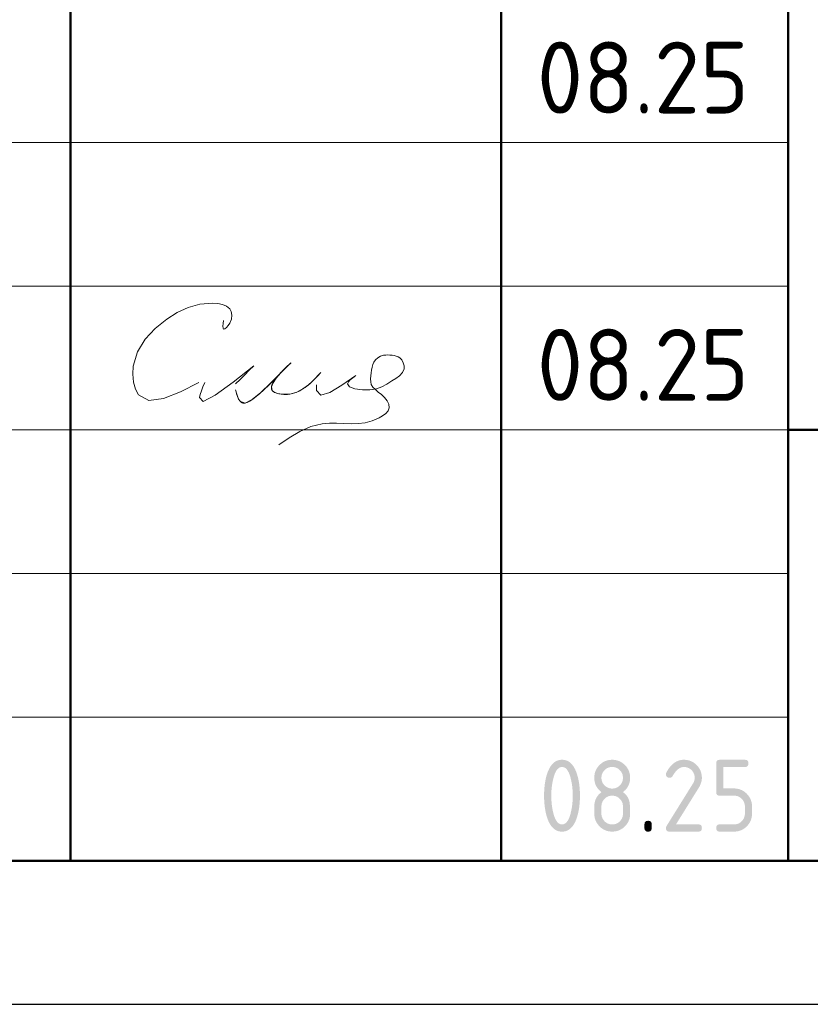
# Model space of a CAD drawing. Header units: millimetres. Extents: x 0 to 21005, y 0 to 14850.
# Tile 4 of 7: x 13412 to 14789, y 0 to 1714. Entities that reach past the tile are written whole.
import ezdxf

# ---------------------------------------------------------------- set-up
doc = ezdxf.new("R2010")
doc.units = ezdxf.units.MM
doc.layers.add('Standard', color=7, linetype='Continuous', lineweight=25)
doc.styles.add('ISOCPEUR', font='txt')

msp = doc.modelspace()

# ---------------------------------------------------------------- hatches: boundary and pattern name
at = {"layer": 'Standard', "linetype": 'Continuous', "lineweight": 25, "transparency": 33554687}
h = msp.add_hatch(color=7, dxfattribs=at)
h.paths.add_polyline_path([(14374.9, 363.1), (14374.9, 367), (14374.7, 370.8), (14374.5, 374.6), (14374.1, 378.2), (14373.7, 381.9), (14373.1, 385.4), (14372.4, 389), (14371.6, 392.4), (14371, 395), (14370.3, 397.3), (14369.6, 399.5), (14368.8, 401.5), (14368, 403.4), (14367.1, 405), (14366.2, 406.6), (14365.3, 407.9), (14364.3, 409.2), (14363.3, 410.2), (14362.2, 411.2), (14361.1, 411.8), (14360, 412.5), (14358.8, 412.8), (14357.5, 413.1), (14356.2, 413.1), (14355, 413.1), (14353.8, 412.8), (14352.6, 412.5), (14351.4, 411.8), (14350.3, 411.2), (14349.3, 410.2), (14348.2, 409.2), (14347.3, 407.9), (14346.3, 406.6), (14345.5, 405), (14344.6, 403.4), (14343.8, 401.4), (14343, 399.5), (14342.3, 397.2), (14341.6, 394.9), (14341, 392.3), (14340.1, 388.8), (14339.5, 385.2), (14338.8, 381.6), (14338.4, 378), (14338, 374.4), (14337.8, 370.6), (14337.6, 366.9), (14337.6, 363.1), (14337.6, 359.3), (14337.8, 355.5), (14338, 351.8), (14338.4, 348.1), (14338.8, 344.5), (14339.4, 340.9), (14340, 337.3), (14340.9, 333.9), (14341.5, 331.3), (14342.2, 329), (14342.9, 326.8), (14343.7, 324.8), (14344.5, 322.9), (14345.4, 321.3), (14346.3, 319.6), (14347.2, 318.4), (14348.2, 317.1), (14349.2, 316.1), (14350.3, 315.1), (14351.4, 314.5), (14352.5, 313.8), (14353.7, 313.5), (14354.9, 313.2), (14356.2, 313.2), (14357.5, 313.2), (14358.8, 313.5), (14360, 313.8), (14361.1, 314.5), (14362.2, 315.1), (14363.3, 316.1), (14364.3, 317.1), (14365.3, 318.4), (14366.2, 319.6), (14367.1, 321.3), (14368, 322.9), (14368.8, 324.8), (14369.6, 326.8), (14370.3, 329), (14371, 331.3), (14371.6, 333.9), (14372.4, 337.3), (14373.1, 340.9), (14373.7, 344.5), (14374.1, 348.1), (14374.5, 351.8), (14374.7, 355.5), (14374.9, 359.3)])
h.paths.add_polyline_path([(14387.4, 363.1), (14387.4, 360.4), (14387.4, 357.7), (14387.3, 355), (14387.1, 352.3), (14386.9, 349.7), (14386.7, 347.2), (14386.4, 344.7), (14386.1, 342.3), (14385.7, 339.9), (14385.3, 337.6), (14384.9, 335.3), (14384.4, 333), (14383.8, 330.8), (14383.2, 328.7), (14382.6, 326.5), (14382, 324.5), (14381, 321.5), (14379.8, 318.9), (14378.6, 316.3), (14377.3, 314.1), (14376, 311.8), (14374.6, 310), (14373.1, 308.1), (14371.5, 306.6), (14369.9, 305.1), (14368.1, 304), (14366.4, 302.9), (14364.5, 302.1), (14362.6, 301.4), (14360.5, 301), (14358.5, 300.6), (14356.2, 300.6), (14354, 300.6), (14352, 301), (14349.9, 301.4), (14348, 302.1), (14346.1, 302.9), (14344.3, 304), (14342.6, 305.1), (14341, 306.6), (14339.4, 308.1), (14337.9, 309.9), (14336.5, 311.8), (14335.2, 314), (14333.9, 316.2), (14332.7, 318.8), (14331.5, 321.4), (14330.5, 324.4), (14329.8, 326.4), (14329.2, 328.6), (14328.6, 330.7), (14328.1, 332.9), (14327.6, 335.2), (14327.2, 337.5), (14326.8, 339.8), (14326.4, 342.2), (14326.1, 344.7), (14325.8, 347.2), (14325.6, 349.7), (14325.4, 352.3), (14325.2, 354.9), (14325.1, 357.6), (14325.1, 360.3), (14325.1, 363.1), (14325.1, 365.9), (14325.1, 368.7), (14325.2, 371.4), (14325.4, 374), (14325.6, 376.6), (14325.8, 379.1), (14326.1, 381.6), (14326.4, 384), (14326.8, 386.5), (14327.2, 388.8), (14327.6, 391.1), (14328.1, 393.3), (14328.6, 395.6), (14329.2, 397.7), (14329.8, 399.8), (14330.5, 401.9), (14331.5, 404.8), (14332.7, 407.4), (14333.9, 410), (14335.2, 412.3), (14336.5, 414.5), (14337.9, 416.4), (14339.4, 418.2), (14341, 419.7), (14342.6, 421.2), (14344.3, 422.3), (14346.1, 423.4), (14348, 424.2), (14349.9, 424.9), (14352, 425.3), (14354, 425.6), (14356.2, 425.6), (14358.5, 425.6), (14360.5, 425.3), (14362.6, 424.9), (14364.5, 424.2), (14366.4, 423.4), (14368.1, 422.3), (14369.9, 421.2), (14371.5, 419.7), (14373.1, 418.2), (14374.6, 416.3), (14376, 414.5), (14377.3, 412.2), (14378.6, 410), (14379.8, 407.4), (14381, 404.8), (14382, 401.8), (14382.6, 399.7), (14383.2, 397.6), (14383.8, 395.5), (14384.4, 393.3), (14384.9, 391), (14385.3, 388.7), (14385.7, 386.4), (14386.1, 384), (14386.4, 381.6), (14386.7, 379.1), (14386.9, 376.5), (14387.1, 373.9), (14387.3, 371.3), (14387.4, 368.6), (14387.4, 365.9)], flags=16)
h = msp.add_hatch(color=7, dxfattribs=at)
h.paths.add_polyline_path([(14443.7, 313.2), (14445.6, 313.2), (14447.4, 313.5), (14449.2, 313.8), (14450.9, 314.5), (14452.6, 315.2), (14454.1, 316.2), (14455.6, 317.2), (14456.9, 318.6), (14458.3, 320), (14459.3, 321.5), (14460.3, 323), (14461, 324.7), (14461.7, 326.3), (14462, 328.1), (14462.3, 329.9), (14462.3, 331.9), (14462.3, 344.4), (14462.3, 346.4), (14462, 348.1), (14461.7, 349.9), (14461, 351.6), (14460.3, 353.3), (14459.3, 354.8), (14458.2, 356.3), (14456.9, 357.7), (14455.5, 359), (14454, 360.1), (14452.5, 361.1), (14450.8, 361.8), (14449.2, 362.5), (14447.4, 362.8), (14445.6, 363.2), (14443.7, 363.2), (14441.7, 363.2), (14439.9, 362.8), (14438.1, 362.5), (14436.5, 361.8), (14434.8, 361.1), (14433.3, 360.1), (14431.8, 359.1), (14430.4, 357.7), (14429.1, 356.3), (14428.1, 354.8), (14427, 353.3), (14426.4, 351.7), (14425.7, 350), (14425.3, 348.2), (14425, 346.4), (14425, 344.4), (14425, 331.9), (14425, 329.9), (14425.3, 328.1), (14425.7, 326.3), (14426.4, 324.7), (14427, 323), (14428.1, 321.5), (14429.1, 320), (14430.4, 318.6), (14431.8, 317.2), (14433.3, 316.2), (14434.8, 315.2), (14436.5, 314.5), (14438.1, 313.8), (14439.9, 313.5), (14441.7, 313.2)])
h.paths.add_polyline_path([(14443.7, 300.6), (14442.1, 300.6), (14440.5, 300.8), (14438.9, 300.9), (14437.4, 301.2), (14435.9, 301.5), (14434.5, 301.9), (14433.1, 302.4), (14431.7, 302.9), (14430.3, 303.5), (14429, 304.2), (14427.7, 304.9), (14426.4, 305.8), (14425.1, 306.6), (14423.9, 307.6), (14422.7, 308.6), (14421.6, 309.8), (14420.5, 310.9), (14419.5, 312.1), (14418.5, 313.3), (14417.6, 314.6), (14416.8, 315.9), (14416, 317.2), (14415.3, 318.5), (14414.8, 319.9), (14414.2, 321.3), (14413.8, 322.7), (14413.3, 324.1), (14413.1, 325.6), (14412.8, 327.1), (14412.6, 328.7), (14412.5, 330.3), (14412.5, 331.9), (14412.5, 344.4), (14412.5, 346.3), (14412.7, 348.2), (14412.9, 350), (14413.3, 351.8), (14413.7, 353.5), (14414.2, 355.2), (14414.8, 356.8), (14415.6, 358.4), (14416.4, 360), (14417.4, 361.4), (14418.4, 362.9), (14419.5, 364.3), (14420.7, 365.7), (14422.1, 366.9), (14423.4, 368.2), (14425, 369.4), (14423.4, 370.6), (14422.1, 371.9), (14420.7, 373.1), (14419.5, 374.5), (14418.4, 375.9), (14417.4, 377.3), (14416.4, 378.8), (14415.6, 380.4), (14414.8, 381.9), (14414.2, 383.6), (14413.7, 385.3), (14413.3, 387), (14412.9, 388.8), (14412.7, 390.6), (14412.5, 392.4), (14412.5, 394.4), (14412.5, 396), (14412.6, 397.6), (14412.8, 399.1), (14413.1, 400.6), (14413.3, 402.1), (14413.8, 403.6), (14414.2, 405), (14414.8, 406.4), (14415.3, 407.8), (14416, 409.1), (14416.8, 410.4), (14417.6, 411.7), (14418.5, 413), (14419.5, 414.2), (14420.5, 415.4), (14421.6, 416.5), (14422.7, 417.6), (14423.9, 418.6), (14425.1, 419.6), (14426.4, 420.5), (14427.7, 421.4), (14429, 422.1), (14430.3, 422.8), (14431.7, 423.4), (14433.1, 423.9), (14434.5, 424.4), (14435.9, 424.8), (14437.4, 425.1), (14438.9, 425.4), (14440.5, 425.5), (14442.1, 425.6), (14443.7, 425.6), (14445.3, 425.6), (14446.9, 425.5), (14448.4, 425.4), (14449.9, 425.1), (14451.4, 424.8), (14452.8, 424.4), (14454.3, 423.9), (14455.7, 423.4), (14457, 422.8), (14458.4, 422.1), (14459.7, 421.4), (14460.9, 420.5), (14462.2, 419.6), (14463.4, 418.6), (14464.6, 417.6), (14465.7, 416.5), (14466.9, 415.4), (14467.9, 414.2), (14468.9, 413), (14469.7, 411.7), (14470.6, 410.4), (14471.3, 409.1), (14472, 407.8), (14472.6, 406.4), (14473.2, 405), (14473.6, 403.6), (14474, 402.1), (14474.3, 400.6), (14474.6, 399.1), (14474.7, 397.6), (14474.9, 396), (14474.9, 394.4), (14474.9, 392.4), (14474.7, 390.6), (14474.5, 388.8), (14474.1, 387), (14473.7, 385.3), (14473.1, 383.6), (14472.5, 381.9), (14471.7, 380.4), (14471, 378.8), (14470, 377.3), (14469, 375.9), (14467.8, 374.5), (14466.7, 373.1), (14465.3, 371.9), (14463.9, 370.6), (14462.3, 369.4), (14464.6, 367.7), (14466.4, 365.8), (14468.3, 363.9), (14469.7, 361.8), (14471.1, 359.7), (14472.1, 357.4), (14473.1, 355.1), (14473.7, 352.6), (14473.9, 352), (14474, 351.2), (14474.1, 350.4), (14474.2, 349.5), (14474.3, 348.5), (14474.4, 347.4), (14474.5, 346.2), (14474.6, 344.9), (14474.6, 343.6), (14474.7, 342.2), (14474.8, 340.7), (14474.8, 339.1), (14474.8, 337.5), (14474.8, 335.7), (14474.9, 333.9), (14474.9, 331.9), (14474.9, 330.3), (14474.7, 328.7), (14474.6, 327.1), (14474.3, 325.6), (14474, 324.1), (14473.6, 322.7), (14473.2, 321.3), (14472.6, 319.9), (14472, 318.5), (14471.3, 317.2), (14470.6, 315.9), (14469.7, 314.6), (14468.9, 313.3), (14467.9, 312.1), (14466.9, 310.9), (14465.7, 309.8), (14464.6, 308.6), (14463.4, 307.6), (14462.2, 306.6), (14460.9, 305.8), (14459.7, 304.9), (14458.4, 304.2), (14457, 303.5), (14455.7, 302.9), (14454.3, 302.4), (14452.8, 301.9), (14451.4, 301.5), (14449.9, 301.2), (14448.4, 300.9), (14446.9, 300.8), (14445.3, 300.6)], flags=16)
h.paths.add_polyline_path([(14443.7, 375.6), (14445.6, 375.6), (14447.4, 376), (14449.2, 376.3), (14450.9, 377), (14452.6, 377.7), (14454.1, 378.7), (14455.6, 379.7), (14456.9, 381.1), (14458.3, 382.4), (14459.3, 383.9), (14460.3, 385.4), (14461, 387.1), (14461.7, 388.8), (14462, 390.6), (14462.3, 392.4), (14462.3, 394.4), (14462.3, 396.3), (14462, 398.1), (14461.7, 399.9), (14461, 401.6), (14460.3, 403.2), (14459.3, 404.7), (14458.2, 406.2), (14456.9, 407.6), (14455.5, 409), (14454, 410), (14452.5, 411.1), (14450.8, 411.7), (14449.2, 412.4), (14447.4, 412.8), (14445.6, 413.1), (14443.7, 413.1), (14441.7, 413.1), (14439.9, 412.8), (14438.1, 412.4), (14436.5, 411.7), (14434.8, 411.1), (14433.3, 410), (14431.8, 409), (14430.4, 407.7), (14429.1, 406.3), (14428.1, 404.8), (14427, 403.3), (14426.4, 401.6), (14425.7, 400), (14425.3, 398.1), (14425, 396.3), (14425, 394.4), (14425, 392.4), (14425.3, 390.6), (14425.7, 388.8), (14426.4, 387.1), (14427, 385.4), (14428.1, 383.9), (14429.1, 382.4), (14430.4, 381.1), (14431.8, 379.7), (14433.3, 378.7), (14434.8, 377.7), (14436.5, 377), (14438.1, 376.3), (14439.9, 376), (14441.7, 375.6)])
for points in [[(14568.6, 425.6), (14570.2, 425.6), (14571.8, 425.5), (14573.3, 425.4), (14574.8, 425.1), (14576.3, 424.8), (14577.8, 424.4), (14579.2, 423.9), (14580.6, 423.4), (14582, 422.8), (14583.3, 422.1), (14584.6, 421.4), (14585.9, 420.5), (14587.1, 419.6), (14588.3, 418.6), (14589.5, 417.6), (14590.7, 416.5), (14591.8, 415.4), (14592.8, 414.2), (14593.8, 413), (14594.7, 411.7), (14595.5, 410.4), (14596.3, 409.1), (14597, 407.8), (14597.5, 406.4), (14598.1, 405), (14598.5, 403.6), (14599, 402.1), (14599.2, 400.6), (14599.5, 399.1), (14599.7, 397.6), (14599.8, 396), (14599.8, 394.4), (14599.8, 392.2), (14599.5, 389.9), (14599.1, 387.7), (14598.4, 385.5), (14597.7, 383.2), (14596.6, 380.9), (14595.6, 378.7), (14594.1, 376.4), (14554.8, 313.2), (14593.6, 313.2), (14594.4, 313.2), (14595, 313.1), (14595.7, 313), (14596.3, 312.8), (14596.9, 312.6), (14597.4, 312.3), (14597.9, 312), (14598.3, 311.6), (14598.7, 311.2), (14598.9, 310.7), (14599.2, 310.2), (14599.4, 309.6), (14599.6, 309.1), (14599.7, 308.4), (14599.8, 307.7), (14599.8, 306.9), (14599.8, 306.1), (14599.7, 305.4), (14599.6, 304.8), (14599.4, 304.2), (14599.2, 303.6), (14598.9, 303.1), (14598.7, 302.6), (14598.3, 302.2), (14597.9, 301.8), (14597.4, 301.5), (14596.9, 301.2), (14596.3, 301), (14595.7, 300.8), (14595, 300.7), (14594.4, 300.6), (14593.6, 300.6), (14543.6, 300.6), (14542.8, 300.6), (14542.1, 300.7), (14541.4, 300.8), (14540.9, 301), (14540.3, 301.2), (14539.8, 301.5), (14539.3, 301.8), (14538.9, 302.2), (14538.5, 302.6), (14538.2, 303.1), (14537.9, 303.6), (14537.7, 304.2), (14537.5, 304.7), (14537.4, 305.4), (14537.3, 306.1), (14537.3, 306.9), (14537.3, 307.8), (14537.6, 308.7), (14537.9, 309.6), (14538.4, 310.5), (14584.2, 384.1), (14585, 385.3), (14585.6, 386.6), (14586.2, 387.9), (14586.5, 389.1), (14586.9, 390.4), (14587.1, 391.7), (14587.3, 393.1), (14587.3, 394.4), (14587.3, 396.3), (14587, 398.1), (14586.6, 399.9), (14585.9, 401.6), (14585.3, 403.2), (14584.2, 404.7), (14583.2, 406.3), (14581.8, 407.6), (14580.5, 409), (14578.9, 410), (14577.4, 411.1), (14575.8, 411.7), (14574.1, 412.4), (14572.3, 412.8), (14570.5, 413.1), (14568.6, 413.1), (14567.3, 413.1), (14566, 412.9), (14564.7, 412.6), (14563.4, 412.1), (14562.1, 411.6), (14560.9, 410.9), (14559.6, 410.2), (14558.4, 409.2), (14557.2, 408.2), (14556, 407), (14554.8, 405.8), (14553.6, 404.3), (14552.4, 402.8), (14551.3, 401.1), (14550.1, 399.4), (14549, 397.4), (14548.6, 396.6), (14548, 396.1), (14547.5, 395.5), (14546.8, 395.1), (14546.1, 394.8), (14545.3, 394.6), (14544.5, 394.4), (14543.6, 394.4), (14542.8, 394.4), (14542.1, 394.5), (14541.4, 394.6), (14540.9, 394.8), (14540.3, 395), (14539.8, 395.3), (14539.3, 395.6), (14538.9, 395.9), (14538.5, 396.3), (14538.2, 396.8), (14537.9, 397.3), (14537.7, 397.9), (14537.5, 398.5), (14537.4, 399.2), (14537.3, 399.8), (14537.3, 400.6), (14537.3, 401.3), (14537.5, 402), (14537.6, 402.6), (14537.9, 403.2), (14539.4, 406), (14540.9, 408.4), (14542.5, 410.9), (14544.2, 413), (14545.9, 415.1), (14547.7, 416.9), (14549.5, 418.6), (14551.4, 420), (14553.3, 421.4), (14555.3, 422.5), (14557.4, 423.5), (14559.5, 424.2), (14561.7, 424.9), (14563.9, 425.3), (14566.2, 425.6)], [(14624.8, 369.4), (14624.8, 419.4), (14624.8, 420.2), (14624.9, 420.9), (14625, 421.5), (14625.2, 422.1), (14625.4, 422.7), (14625.7, 423.2), (14626, 423.7), (14626.4, 424.1), (14626.7, 424.5), (14627.2, 424.8), (14627.7, 425.1), (14628.3, 425.3), (14628.9, 425.4), (14629.6, 425.5), (14630.3, 425.6), (14631, 425.6), (14674.7, 425.6), (14675.4, 425.6), (14676.1, 425.5), (14676.8, 425.4), (14677.4, 425.3), (14678, 425.1), (14678.5, 424.8), (14679, 424.5), (14679.3, 424.1), (14679.7, 423.7), (14680, 423.2), (14680.3, 422.7), (14680.5, 422.1), (14680.7, 421.5), (14680.8, 420.8), (14680.9, 420.2), (14680.9, 419.4), (14680.9, 418.6), (14680.8, 417.9), (14680.7, 417.2), (14680.5, 416.6), (14680.3, 416.1), (14680, 415.6), (14679.7, 415.1), (14679.3, 414.7), (14679, 414.3), (14678.5, 414), (14678, 413.7), (14677.4, 413.5), (14676.8, 413.3), (14676.1, 413.2), (14675.4, 413.1), (14674.7, 413.1), (14637.3, 413.1), (14637.3, 375.7), (14656, 375.7), (14657.6, 375.7), (14659.2, 375.5), (14660.8, 375.4), (14662.2, 375.1), (14663.7, 374.8), (14665.2, 374.4), (14666.6, 373.9), (14668, 373.4), (14669.4, 372.8), (14670.7, 372.1), (14672, 371.4), (14673.3, 370.5), (14674.5, 369.6), (14675.7, 368.6), (14676.9, 367.6), (14678.1, 366.5), (14679.2, 365.3), (14680.2, 364.1), (14681.2, 362.9), (14682.1, 361.7), (14682.9, 360.4), (14683.6, 359.1), (14684.3, 357.7), (14684.9, 356.4), (14685.5, 355), (14685.9, 353.5), (14686.3, 352.1), (14686.6, 350.6), (14686.9, 349.1), (14687, 347.6), (14687.2, 346), (14687.2, 344.4), (14687.2, 331.9), (14687.2, 330.3), (14687, 328.7), (14686.9, 327.2), (14686.6, 325.7), (14686.3, 324.1), (14685.9, 322.7), (14685.5, 321.3), (14684.9, 319.9), (14684.3, 318.5), (14683.6, 317.2), (14682.9, 315.9), (14682, 314.6), (14681.2, 313.3), (14680.2, 312.1), (14679.2, 310.9), (14678, 309.8), (14676.9, 308.6), (14675.7, 307.6), (14674.5, 306.6), (14673.2, 305.8), (14671.9, 304.9), (14670.6, 304.2), (14669.3, 303.5), (14667.9, 302.9), (14666.5, 302.4), (14665.1, 301.9), (14663.7, 301.5), (14662.2, 301.2), (14660.7, 300.9), (14659.1, 300.8), (14657.6, 300.6), (14656, 300.6), (14631, 300.6), (14630.3, 300.6), (14629.6, 300.7), (14628.9, 300.8), (14628.3, 301), (14627.7, 301.2), (14627.2, 301.5), (14626.7, 301.8), (14626.4, 302.2), (14626, 302.6), (14625.7, 303.1), (14625.4, 303.6), (14625.2, 304.2), (14625, 304.8), (14624.9, 305.4), (14624.8, 306.1), (14624.8, 306.9), (14624.8, 307.7), (14624.9, 308.4), (14625, 309.1), (14625.2, 309.6), (14625.4, 310.2), (14625.7, 310.7), (14626, 311.2), (14626.4, 311.6), (14626.7, 312), (14627.2, 312.3), (14627.7, 312.6), (14628.3, 312.8), (14628.9, 313), (14629.6, 313.1), (14630.3, 313.2), (14631, 313.2), (14656, 313.2), (14657.9, 313.2), (14659.7, 313.5), (14661.5, 313.8), (14663.2, 314.5), (14664.9, 315.2), (14666.4, 316.2), (14667.9, 317.2), (14669.2, 318.6), (14670.6, 320), (14671.6, 321.5), (14672.6, 323), (14673.3, 324.7), (14674, 326.3), (14674.3, 328.1), (14674.7, 329.9), (14674.7, 331.9), (14674.7, 344.4), (14674.7, 346.3), (14674.3, 348.1), (14674, 349.9), (14673.3, 351.6), (14672.6, 353.3), (14671.6, 354.8), (14670.6, 356.3), (14669.2, 357.7), (14667.8, 359), (14666.3, 360.1), (14664.8, 361.1), (14663.1, 361.8), (14661.5, 362.5), (14659.7, 362.8), (14657.9, 363.1), (14656, 363.1), (14631, 363.1), (14630.3, 363.1), (14629.6, 363.2), (14628.9, 363.3), (14628.3, 363.5), (14627.7, 363.7), (14627.2, 364), (14626.7, 364.3), (14626.4, 364.7), (14626, 365.1), (14625.7, 365.6), (14625.4, 366.1), (14625.2, 366.7), (14625, 367.2), (14624.9, 367.9), (14624.8, 368.6)], [(14499.9, 313.2), (14499.9, 313.9), (14500, 314.6), (14500.1, 315.3), (14500.3, 315.9), (14500.5, 316.5), (14500.8, 317), (14501.1, 317.5), (14501.5, 317.9), (14501.9, 318.3), (14502.4, 318.5), (14502.8, 318.8), (14503.4, 319), (14504, 319.2), (14504.7, 319.3), (14505.4, 319.4), (14506.2, 319.4), (14507, 319.4), (14507.6, 319.3), (14508.3, 319.2), (14508.9, 319), (14509.5, 318.8), (14510, 318.5), (14510.5, 318.3), (14510.9, 317.9), (14511.3, 317.5), (14511.6, 317), (14511.8, 316.5), (14512, 315.9), (14512.2, 315.3), (14512.3, 314.6), (14512.4, 313.9), (14512.4, 313.2), (14512.4, 306.9), (14512.4, 306.1), (14512.3, 305.4), (14512.2, 304.8), (14512, 304.2), (14511.8, 303.6), (14511.6, 303.1), (14511.3, 302.6), (14510.9, 302.2), (14510.5, 301.8), (14510, 301.5), (14509.5, 301.2), (14508.9, 301), (14508.3, 300.8), (14507.6, 300.7), (14507, 300.6), (14506.2, 300.6), (14505.4, 300.6), (14504.7, 300.7), (14504, 300.8), (14503.4, 301), (14502.8, 301.2), (14502.4, 301.5), (14501.9, 301.8), (14501.5, 302.2), (14501.1, 302.6), (14500.8, 303.1), (14500.5, 303.6), (14500.3, 304.2), (14500.1, 304.8), (14500, 305.4), (14499.9, 306.1), (14499.9, 306.9)]]:
    msp.add_hatch(color=7, dxfattribs=at).paths.add_polyline_path(points, flags=16)

# ---------------------------------------------------------------- linework, layer by layer
at = {"layer": 'Standard', "color": 7, "linetype": 'Continuous', "lineweight": 50, "transparency": 33554687}
for p, q in [((13500, 250), (13500, 3000)), ((14250, 250), (14250, 3000)), ((14750, 250), (14750, 3000)), ((14750, 1000), (20750, 1000))]:
    msp.add_line(p, q, dxfattribs=at)
at = {"layer": 'Standard', "color": 7, "linetype": 'Continuous', "lineweight": 13, "transparency": 33554687}
for p, q in [((11500, 1500), (14750, 1500)), ((11500, 1250), (14750, 1250)), ((11500, 1250), (14750, 1250)), ((11500, 1000), (14750, 1000)), ((11500, 1000), (14750, 1000)), ((11500, 750), (14750, 750)), ((11500, 500), (14750, 500))]:
    msp.add_line(p, q, dxfattribs=at)
at = {"layer": 'Standard', "color": 7, "linetype": 'Continuous', "lineweight": 25, "transparency": 33554687}
msp.add_line((11500, 250), (20750, 250), dxfattribs=at)
msp.add_line((11500, 250), (20750, 250), dxfattribs=at)
msp.add_line((11500, 250), (20750, 250), dxfattribs=at)
msp.add_lwpolyline([(0, 0), (21000, 0), (21000, 14850), (0, 14850), (0, 0)], close=True, dxfattribs=at)
at = {"layer": 'Standard', "color": 7, "linetype": 'Continuous', "lineweight": 13, "transparency": 33554687}
msp.add_lwpolyline([(21000, 14850), (0, 14850), (0, 0), (21000, 0), (21000, 14850)], dxfattribs=at)
at = {"layer": 'Standard', "color": 7, "linetype": 'Continuous', "lineweight": 50, "transparency": 33554687}
msp.add_lwpolyline([(1000, 14600), (20750, 14600), (20750, 250), (1000, 250), (1000, 14600)], close=True, dxfattribs=at)
at = {"layer": 'Standard', "color": 7, "linetype": 'Continuous', "lineweight": 25, "transparency": 33554687}
msp.add_lwpolyline([(20750, 3000), (11500, 3000), (11500, 250), (20750, 250), (20750, 3000)], dxfattribs=at)
at = {"layer": 'Standard', "color": 250, "linetype": 'Continuous', "lineweight": 18, "true_color": 0x2d2d2d, "transparency": 33554687}
for points in [[(13766.8, 1190.3), (13766.1, 1185), (13765.6, 1180.4), (13765.8, 1176.9), (13766.8, 1175.3), (13768.9, 1175.8), (13771.7, 1178.2), (13774.7, 1181.7), (13777.4, 1185.9), (13780.3, 1192.9), (13781.2, 1199.7), (13780.2, 1205.8), (13777.4, 1210.9), (13772, 1215.5), (13764.8, 1218.4), (13756.6, 1219.9), (13748, 1220.5), (13725.6, 1218.8), (13705, 1213), (13685.8, 1204), (13667.7, 1192.5), (13647.5, 1176.5), (13629.9, 1157.8), (13616.6, 1136), (13609.4, 1110.8), (13608.7, 1096.7), (13609.9, 1082.9), (13613.3, 1070.5), (13618.7, 1060.7), (13636.7, 1051.3), (13661.8, 1054.6), (13691.6, 1066.3), (13723.8, 1082.2)], [(13935.9, 1099.6), (13935.6, 1099.3), (13935.4, 1099), (13935.1, 1098.7), (13934.9, 1098.4), (13931.1, 1094.4), (13927.3, 1090.3), (13923.4, 1086.4), (13919.4, 1082.5), (13916.8, 1080.2), (13914.3, 1078), (13911.6, 1075.9), (13908.9, 1073.8), (13906.6, 1072.3), (13904.3, 1070.8), (13902, 1069.4), (13899.5, 1068), (13897.4, 1067), (13895.2, 1066), (13893, 1065.1), (13890.8, 1064.3), (13888.7, 1063.6), (13886.5, 1063), (13884.4, 1062.5), (13882.2, 1062.2), (13880, 1061.9), (13877.9, 1061.7), (13875.7, 1061.6), (13873.6, 1061.5), (13871.4, 1061.6), (13869.2, 1061.8), (13867, 1062), (13864.8, 1062.4), (13863.1, 1062.7), (13861.3, 1063.2), (13859.6, 1063.7), (13857.9, 1064.3), (13856.8, 1064.7), (13855.7, 1065.2), (13854.7, 1065.8), (13853.7, 1066.5), (13853.1, 1066.9), (13852.6, 1067.4), (13852, 1067.9), (13851.5, 1068.5), (13851.2, 1069), (13850.9, 1069.5), (13850.7, 1070.1), (13850.4, 1070.6), (13850.3, 1071.2), (13850.1, 1071.9), (13850.1, 1072.5), (13850, 1073.2), (13850.1, 1074.1), (13850.2, 1075), (13850.4, 1075.8), (13850.6, 1076.7), (13851, 1078.1), (13851.6, 1079.4), (13852.2, 1080.7), (13852.8, 1081.9), (13854.1, 1084), (13855.4, 1085.9), (13856.8, 1087.9), (13858.2, 1089.8), (13860.9, 1093.2), (13863.7, 1096.5), (13866.6, 1099.7), (13869.7, 1102.8), (13873.1, 1106), (13876.6, 1109.2), (13880, 1112.6), (13883.4, 1116.2), (13883.5, 1116.3), (13883.6, 1116.4), (13883.7, 1116.5), (13883.8, 1116.6), (13883.8, 1116.6), (13883.8, 1116.6), (13883.8, 1116.6), (13883.8, 1116.6), (13883.8, 1116.6), (13883.8, 1116.6), (13883.8, 1116.6), (13883.8, 1116.6), (13883.8, 1116.6), (13883.8, 1116.6), (13883.8, 1116.6), (13883.8, 1116.6), (13883.8, 1116.6), (13883.8, 1116.6), (13883.8, 1116.6), (13883.8, 1116.5), (13883.8, 1116.5), (13883.7, 1116.4), (13883.6, 1116.3), (13883.6, 1116.2), (13877.4, 1110.8), (13871.8, 1105.2), (13866.4, 1099.5), (13861.1, 1093.8), (13853.5, 1085.9), (13845.6, 1078), (13837.6, 1070.4), (13829.3, 1062.9), (13826.5, 1060.4), (13823.6, 1057.9), (13820.6, 1055.5), (13817.6, 1053.3), (13815.8, 1052), (13814, 1050.8), (13812.2, 1049.7), (13810.2, 1048.7), (13809, 1048.2), (13807.8, 1047.7), (13806.6, 1047.3), (13805.3, 1046.9), (13804.4, 1046.7), (13803.5, 1046.6), (13802.6, 1046.6), (13801.7, 1046.6), (13801, 1046.7), (13800.3, 1046.8), (13799.7, 1046.9), (13799, 1047.2), (13798.4, 1047.4), (13797.8, 1047.8), (13797.2, 1048.1), (13796.6, 1048.6), (13796, 1049.1), (13795.4, 1049.7), (13794.9, 1050.4), (13794.4, 1051.1), (13793.6, 1052.3), (13792.9, 1053.6), (13792.3, 1054.9), (13791.7, 1056.3), (13790.5, 1059.6), (13789.4, 1062.9), (13788.5, 1066.3), (13787.6, 1069.8)], [(13787.6, 1069.8), (13789.2, 1064), (13790.9, 1058.5), (13792.8, 1053.7), (13795.1, 1050), (13804.3, 1046.7), (13816.6, 1052.6), (13831.4, 1064.8), (13848, 1080.8), (13861.9, 1094.6), (13874.2, 1106.7), (13882.1, 1114.7), (13883.3, 1116.2), (13880.8, 1113.9), (13876.6, 1109.8), (13871.3, 1104.5), (13865.6, 1098.5), (13858.5, 1090.1), (13852.9, 1082), (13850.1, 1074.6), (13851.5, 1068.6), (13854.5, 1065.9), (13858.9, 1063.9), (13864, 1062.5), (13869.5, 1061.8), (13882.4, 1062.2), (13894.2, 1065.6), (13905, 1071.2), (13914.7, 1078.4), (13920.3, 1083.4), (13925.6, 1088.6), (13930.8, 1094.1), (13935.9, 1099.6)], [(13996.9, 1094.4), (13991.9, 1090.7), (13987.5, 1087), (13984.3, 1083.5), (13982.8, 1080.3), (13986, 1075), (13995.6, 1071.5), (14008.5, 1069.6), (14021.7, 1069.7), (14033, 1071.6), (14042.4, 1075.1), (14051, 1079.7), (14059.8, 1085.2), (14066.7, 1089.4), (14073.1, 1094.2), (14078.3, 1099.7), (14081, 1106.4), (14081.1, 1111.6), (14079.8, 1116.9), (14077.3, 1121.7), (14073.7, 1125.5), (14070.7, 1127.2), (14067.4, 1128.4), (14063.9, 1129.2), (14060.3, 1129.7), (14056.5, 1130.1), (14052.8, 1130.3), (14049.1, 1130.2), (14045.4, 1129.7), (14040.3, 1128), (14035.7, 1125.4), (14031.6, 1121.9), (14028.5, 1117.9), (14026.5, 1113.6), (14025.3, 1109), (14024.6, 1104.1), (14024, 1099.1), (14023.3, 1093.8), (14022.9, 1088.6), (14023, 1083.6), (14024, 1079.1), (14026.8, 1074.3), (14031.1, 1070), (14036.2, 1065.8), (14041.7, 1061.4), (14047.3, 1056.1), (14051.9, 1050.3), (14054.8, 1044.4), (14055.4, 1038.5), (14053.3, 1033.3), (14049.2, 1028.6), (14043.8, 1024.4), (14037.7, 1020.8), (14025.4, 1015.5), (14013.3, 1012.4), (14001, 1011), (13988.7, 1010.7), (13976.2, 1011.2), (13963.5, 1011.7), (13951, 1011.7), (13938.7, 1010.7), (13918.8, 1005.6), (13899.7, 997), (13881.1, 986.1), (13862.9, 974)], [(13733.8, 1082.2), (13730.7, 1074.8), (13728, 1067.8), (13725.8, 1061.5), (13724.6, 1056.3), (13731.1, 1049.3), (13752.3, 1060.2), (13783.4, 1082.9), (13819.4, 1111.6)], [(13819.4, 1111.6), (13811.4, 1103.6), (13803.5, 1095.7), (13795.5, 1087.7), (13787.6, 1079.8)], [(13928.8, 1078.4), (13928.7, 1075.7), (13928.6, 1073.1), (13928.6, 1070.6), (13928.8, 1068.4), (13936, 1060.6), (13951.6, 1065.1), (13972.9, 1077.7), (13996.9, 1094.4)]]:
    msp.add_lwpolyline(points, dxfattribs=at)

# ---------------------------------------------------------------- texts
at = {"layer": 'Standard', "color": 7, "linetype": 'Continuous', "lineweight": 25, "transparency": 33554687, "char_height": 125, "width": 445.84, "attachment_point": 7, "style": 'ISOCPEUR'}
for insert in [(14312.5, 1550.6), (14312.5, 1050.6)]:
    msp.add_mtext('\\W0.94;08.25', dxfattribs=dict(at, insert=insert))

doc.saveas('drawing.dxf')
